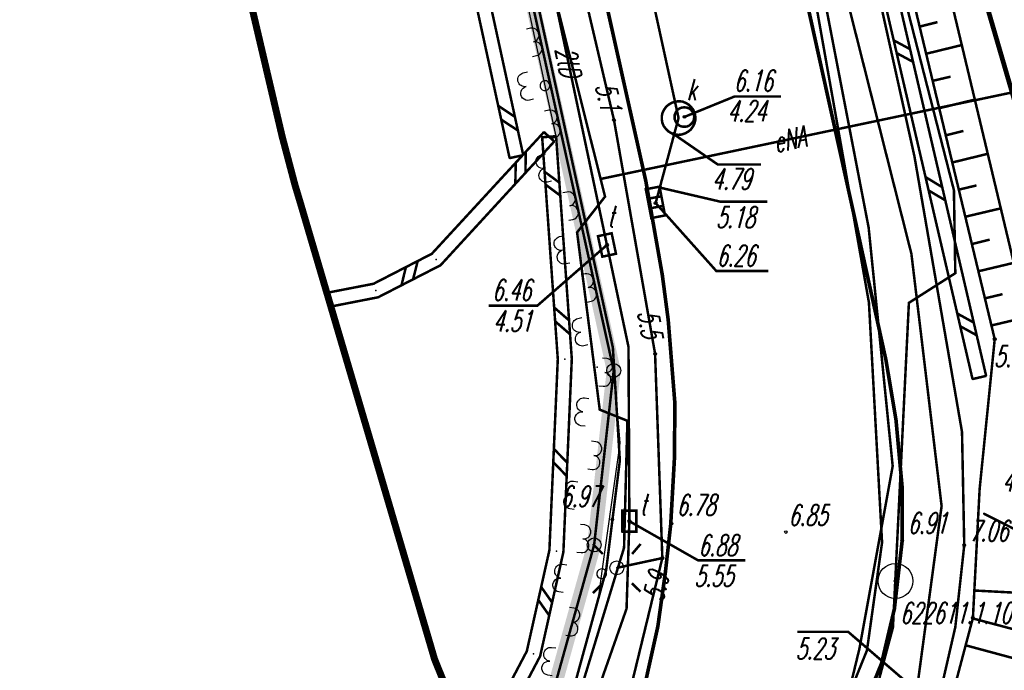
# Model space of a CAD drawing. Extents: x 6425777 to 6426103, y 6050596 to 6051176.
# Tile 28 of 72: x 6425828 to 6425864, y 6050805 to 6050828. Entities that reach past the tile are written whole.
import ezdxf

# ---------------------------------------------------------------- set-up
doc = ezdxf.new("R2010")
doc.units = 0
doc.header["$MEASUREMENT"] = 0
for name, pattern in [('BUR', [3, 2, -1]), ('GAP', [3, 2, -0.5, 0, -0.5]), ('GUZ', [1.5, 1, -0.5]), ('KOR', [4, 3, -1]), ('WRU', [1.5, 1, -0.5])]:
    doc.linetypes.add(name, pattern=pattern)
doc.layers.get('0').update_dxf_attribs({"linetype": 'CONTINUOUS'})
for name, color, linetype in [('121_Punkt_osnowy_szczegolowej', 7, 'CONTINUOUS'), ('121_Punkt_osnowy_szczegolowej_Atr103', 7, 'CONTINUOUS'), ('202_punkt_graniczny', 7, 'CONTINUOUS'), ('218_kontur_uzytku_gruntowego', 96, 'GUZ'), ('219_dzialka_ewidencyjna', 7, 'CONTINUOUS'), ('450_Sciana_oporowa_symb__osiowy', 7, 'CONTINUOUS'), ('510_Podpora_jednoslupowa_symb__SEPOW', 7, 'CONTINUOUS'), ('621_Punkt_rzednej_przewodu_SWPOD_Atr2', 5, 'CONTINUOUS'), ('621_Punkt_rzednej_przewodu_SWPOD_Atr3', 5, 'CONTINUOUS'), ('622_Punkt_rzednej_przewodu_SKPOD', 36, 'CONTINUOUS'), ('622_Punkt_rzednej_przewodu_SKPOD_Atr2', 36, 'CONTINUOUS'), ('622_Punkt_rzednej_przewodu_SKPOD_Atr3', 36, 'CONTINUOUS'), ('625_Punkt_rzednej_przewodu_SEPOD', 1, 'CONTINUOUS'), ('625_Punkt_rzednej_przewodu_SEPOD_Atr3', 1, 'CONTINUOUS'), ('820_Skarpa_nieumocniona', 7, 'CONTINUOUS'), ('823_Szczyt_skarpy_nieumocninej', 7, 'WRU'), ('824_Podnoze_skarpy_nieumocninej', 7, 'WRU'), ('903_Zywoplot', 7, 'CONTINUOUS'), ('GEO_KOM_tor_kolejowy', 7, 'CONTINUOUS'), ('Granica_portu_morskiego', 141, 'BUR'), ('jezdnia__powierzchnia_', 7, 'KOR'), ('komora_podziemna___przewod_kanalizacyjny__powierzchnia_', 36, 'CONTINUOUS'), ('kratka_sciekowa__punkt_', 36, 'CONTINUOUS'), ('kraweznik__linia_', 7, 'CONTINUOUS'), ('latarnia__punkt_', 7, 'CONTINUOUS'), ('ogrodzenie_trwale__linia_', 7, 'CONTINUOUS'), ('przewod_elektroenergetyczny__linia_', 1, 'CONTINUOUS'), ('przewod_elektroenergetyczny__linia__Atr1', 1, 'CONTINUOUS'), ('przewod_kanalizacyjny__linia_', 36, 'CONTINUOUS'), ('przewod_telekomunikacyjny__linia_', 30, 'CONTINUOUS'), ('przewod_telekomunikacyjny__linia__Atr1', 30, 'CONTINUOUS'), ('przewod_wodociagowy__linia_', 5, 'CONTINUOUS'), ('punkt_o_okreslonej_wysokosci__siec_kanalizacyjna_', 36, 'CONTINUOUS'), ('punkt_o_okreslonej_wysokosci__siec_kanalizacyjna__Atr2', 36, 'CONTINUOUS'), ('punkt_o_okreslonej_wysokosci__siec_kanalizacyjna__Atr3', 36, 'CONTINUOUS'), ('punkt_o_okreslonej_wysokosci__siec_telekomunikacyjna_', 30, 'CONTINUOUS'), ('punkt_o_okreslonej_wysokosci__siec_telekomunikacyjna__Atr2', 30, 'CONTINUOUS'), ('punkt_o_okreslonej_wysokosci__siec_telekomunikacyjna__Atr3', 30, 'CONTINUOUS'), ('punkt_wysokosciowy_naturalny', 7, 'CONTINUOUS'), ('punkt_wysokosciowy_naturalny_Atr2', 7, 'CONTINUOUS'), ('punkt_wysokosciowy_sztuczny', 7, 'CONTINUOUS'), ('punkt_wysokosciowy_sztuczny_Atr2', 7, 'CONTINUOUS'), ('wlaz___siec_kanalizacyjna__powierzchnia_', 7, 'CONTINUOUS'), ('wlaz___siec_kanalizacyjna__powierzchnia__Atr17', 7, 'CONTINUOUS'), ('wlaz_prostokatny___siec_telekomunikacyjna__punkt_', 7, 'CONTINUOUS'), ('wlaz_prostokatny___siec_telekomunikacyjna__punkt__Atr17', 7, 'CONTINUOUS'), ('Zakres', 7, 'GAP')]:
    doc.layers.add(name, color=color, linetype=linetype)
doc.styles.get("Standard").update_dxf_attribs({"font": 'simplex.shx', "width": 0.85})

# ---------------------------------------------------------------- blocks, each defined once
blk = doc.blocks.new('202')
at = {"color": 0, "linetype": 'Continuous'}
blk.add_circle((0, 0), 0.5, dxfattribs=at)
blk = doc.blocks.new('801')
at = {"color": 0, "linetype": 'Continuous'}
blk.add_circle((0, 0), 0.1, dxfattribs=at)

msp = doc.modelspace()

# ---------------------------------------------------------------- linework, layer by layer
for p in [(6425849.74, 6050824.23), (6425852.05, 6050824.3), (6425852.26, 6050824.34), (6425847.236, 6050823.799), (6425837.87, 6050823.64), (6425847.171, 6050823.612), (6425847.42, 6050823.63), (6425847.604, 6050823.461), (6425847.66, 6050823.65), (6425847.669, 6050823.647), (6425851.87, 6050823.73), (6425846.006, 6050822.867), (6425846.25, 6050822.92), (6425846.494, 6050822.973), (6425860.49, 6050822.92), (6425847.257, 6050822.378), (6425849.26, 6050822.12), (6425850.88, 6050822.04), (6425838.33, 6050821.9), (6425847.289, 6050821.923), (6425847.786, 6050821.992), (6425851.39, 6050821.81), (6425861.9, 6050821.72), (6425847.819, 6050821.526), (6425849.42, 6050821.49), (6425838.54, 6050821.2), (6425849.23, 6050820.98), (6425851.23, 6050821.26), (6425858.85, 6050820.38), (6425848.42, 6050820.21), (6425858.46, 6050820.23), (6425849.49, 6050819.76), (6425843.224, 6050819.445), (6425843.38, 6050819.24), (6425860.38, 6050819.44), (6425843.536, 6050819.035), (6425851.47, 6050818.68), (6425861.95, 6050818.75), (6425841.136, 6050818.371), (6425839.468, 6050818.048), (6425841.22, 6050818.13), (6425841.304, 6050817.889), (6425839.612, 6050817.558), (6425858.86, 6050817.7), (6425860.29, 6050817.69), (6425851.68, 6050817.08), (6425863.36, 6050816.39), (6425849.7, 6050816.09), (6425850.26, 6050816.11), (6425847.73, 6050815.677), (6425847.98, 6050815.68), (6425848.231, 6050815.683), (6425851.21, 6050815.87), (6425849.14, 6050815.39), (6425859.47, 6050815.64), (6425849.73, 6050815.27), (6425862.566, 6050814.963), (6425862.81, 6050815.02), (6425863.053, 6050815.077), (6425851.92, 6050814.08), (6425849.23, 6050813.87), (6425850.22, 6050813.47), (6425859.83, 6050813.49), (6425862.19, 6050813.07), (6425849.95, 6050812.67), (6425849.95, 6050812.05), (6425851.9, 6050812.08), (6425859.71, 6050811.85), (6425841.36, 6050811.62), (6425860.05, 6050811.08), (6425862.82, 6050811.03), (6425861.46, 6050810.42), (6425862.97, 6050810.15), (6425850.29, 6050809.88), (6425851.77, 6050809.77), (6425849.03, 6050809.03), (6425859.33, 6050809.12), (6425860.05, 6050809.18), (6425862.27, 6050809.02), (6425847.43, 6050808.843), (6425847.68, 6050808.81), (6425847.93, 6050808.777), (6425850.1, 6050808.93), (6425851.47, 6050808.56), (6425849.46, 6050808.13), (6425849.84, 6050808.21), (6425851.58, 6050808.06), (6425859.81, 6050807.74), (6425849.15, 6050806.94), (6425850.19, 6050806.75), (6425859.77, 6050806.74), (6425862.58, 6050806.42), (6425851.31, 6050806.12), (6425859.72, 6050806.08), (6425861.95, 6050806.09), (6425846.621, 6050805.228), (6425846.86, 6050805.14), (6425858.52, 6050805.32), (6425858.79, 6050805.26), (6425843.32, 6050804.95), (6425847.099, 6050805.052), (6425859.31, 6050804.79)]:
    msp.add_point(p)
at = {"layer": '121_Punkt_osnowy_szczegolowej', "linetype": 'Continuous'}
for radius in [0.625, 0.045]:
    msp.add_circle((6425859.81, 6050807.74), radius, dxfattribs=at)
at = {"layer": '202_punkt_graniczny', "color": 7}
for p in [(6425849.73, 6050815.27), (6425849.03, 6050809.03)]:
    msp.add_point(p, dxfattribs=at)
at = {"layer": '218_kontur_uzytku_gruntowego', "linetype": 'GUZ', "const_width": 0.09}
for points in [[(6425849.73, 6050815.27), (6425840.21, 6050858.23)], [(6425849.03, 6050809.03), (6425849.73, 6050815.27)], [(6425847.24, 6050802.62), (6425849.03, 6050809.03)]]:
    msp.add_lwpolyline(points, dxfattribs=at)
at = {"layer": '219_dzialka_ewidencyjna', "linetype": 'Continuous', "const_width": 0.09}
for points in [[(6425849.73, 6050815.27), (6425840.21, 6050858.23)], [(6425849.73, 6050815.27), (6425849.03, 6050809.03)], [(6425849.03, 6050809.03), (6425847.24, 6050802.62)]]:
    msp.add_lwpolyline(points, dxfattribs=at)
at = {"layer": '450_Sciana_oporowa_symb__osiowy', "linetype": 'Continuous', "const_width": 0.09}
for points in [[(6425862.566, 6050814.963), (6425855.087, 6050847.103)], [(6425863.053, 6050815.077), (6425855.573, 6050847.217)], [(6425842.516, 6050838.907), (6425846.006, 6050822.867)], [(6425843.004, 6050839.013), (6425846.494, 6050822.973)], [(6425859.747, 6050827.08), (6425860.334, 6050826.763)], [(6425859.853, 6050826.624), (6425860.44, 6050826.308)], [(6425845.598, 6050824.74), (6425846.197, 6050824.342)], [(6425845.706, 6050824.244), (6425846.302, 6050823.855)], [(6425847.236, 6050823.799), (6425843.224, 6050819.445), (6425841.136, 6050818.371), (6425839.468, 6050818.048)], [(6425847.236, 6050823.799), (6425847.604, 6050823.461)], [(6425847.604, 6050823.461), (6425843.536, 6050819.035), (6425841.304, 6050817.889), (6425839.612, 6050817.558)], [(6425844.686, 6050801.553), (6425846.621, 6050805.228), (6425847.43, 6050808.843), (6425847.73, 6050815.677), (6425847.171, 6050823.612)], [(6425844.932, 6050800.941), (6425847.099, 6050805.052), (6425847.93, 6050808.777), (6425848.231, 6050815.683), (6425847.669, 6050823.647)], [(6425847.171, 6050823.612), (6425847.66, 6050823.65)], [(6425846.586, 6050823.094), (6425846.572, 6050822.338)], [(6425846.006, 6050822.867), (6425846.494, 6050822.973)], [(6425846.226, 6050822.704), (6425846.211, 6050821.945)], [(6425847.257, 6050822.378), (6425847.786, 6050821.992)], [(6425860.885, 6050822.189), (6425861.483, 6050821.826)], [(6425847.289, 6050821.923), (6425847.819, 6050821.526)], [(6425860.997, 6050821.709), (6425861.592, 6050821.357)], [(6425842.718, 6050819.185), (6425842.553, 6050818.53)], [(6425842.298, 6050818.969), (6425842.137, 6050818.316)], [(6425847.599, 6050817.526), (6425848.133, 6050817.063)], [(6425862.021, 6050817.308), (6425862.61, 6050816.984)], [(6425847.634, 6050817.03), (6425848.168, 6050816.566)], [(6425862.126, 6050816.854), (6425862.716, 6050816.528)], [(6425862.566, 6050814.963), (6425863.053, 6050815.077)], [(6425847.589, 6050812.467), (6425848.069, 6050811.972)], [(6425847.568, 6050811.995), (6425848.048, 6050811.494)], [(6425847.136, 6050807.526), (6425847.527, 6050806.973)], [(6425847.032, 6050807.063), (6425847.423, 6050806.507)]]:
    msp.add_lwpolyline(points, dxfattribs=at)
at = {"layer": '510_Podpora_jednoslupowa_symb__SEPOW', "linetype": 'Continuous'}
msp.add_circle((6425849.84, 6050808.21), 0.25, dxfattribs=at)
at = {"layer": '510_Podpora_jednoslupowa_symb__SEPOW', "color": 7}
msp.add_point((6425849.84, 6050808.21), dxfattribs=at)
at = {"layer": '621_Punkt_rzednej_przewodu_SWPOD_Atr2', "linetype": 'Continuous', "const_width": 0.09}
msp.add_lwpolyline([(6425860.57, 6050803.81), (6425858.12, 6050805.92), (6425856.3, 6050805.92)], dxfattribs=at)
at = {"layer": '622_Punkt_rzednej_przewodu_SKPOD', "linetype": 'Continuous'}
for centre in [(6425851.87, 6050823.73), (6425851.39, 6050821.81)]:
    msp.add_circle(centre, 0.05, dxfattribs=at)
at = {"layer": '622_Punkt_rzednej_przewodu_SKPOD_Atr2', "linetype": 'Continuous', "const_width": 0.09}
for points in [[(6425851.87, 6050823.73), (6425853.45, 6050822.64), (6425854.997, 6050822.64)], [(6425851.39, 6050821.81), (6425853.54, 6050821.31), (6425855.23, 6050821.31)]]:
    msp.add_lwpolyline(points, dxfattribs=at)
at = {"layer": '625_Punkt_rzednej_przewodu_SEPOD', "linetype": 'Continuous'}
for centre in [(6425849.74, 6050824.23), (6425851.21, 6050815.87), (6425851.47, 6050808.56)]:
    msp.add_circle(centre, 0.05, dxfattribs=at)
at = {"layer": '820_Skarpa_nieumocniona', "linetype": 'Continuous', "const_width": 0.09}
for points in [[(6425860.67, 6050827.57), (6425861.31, 6050827.73)], [(6425860.91, 6050826.6), (6425862.18, 6050826.91)], [(6425861.14, 6050825.63), (6425861.78, 6050825.78)], [(6425861.37, 6050824.65), (6425862.65, 6050824.96)], [(6425861.61, 6050823.68), (6425862.24, 6050823.84)], [(6425861.84, 6050822.71), (6425863.11, 6050823.02)], [(6425862.08, 6050821.74), (6425862.71, 6050821.89)], [(6425862.31, 6050820.77), (6425863.58, 6050821.07)], [(6425862.54, 6050819.79), (6425863.18, 6050819.95)], [(6425862.78, 6050818.82), (6425864.04, 6050819.12)], [(6425863.01, 6050817.85), (6425863.64, 6050818)], [(6425863.24, 6050816.88), (6425864.51, 6050817.18)], [(6425862.63, 6050807.4), (6425864.9, 6050807.28)], [(6425862.58, 6050806.4), (6425866.46, 6050805.37)], [(6425862.32, 6050805.44), (6425864.21, 6050804.93)]]:
    msp.add_lwpolyline(points, dxfattribs=at)
at = {"layer": '823_Szczyt_skarpy_nieumocninej', "linetype": 'WRU', "const_width": 0.09}
for points in [[(6425853.76, 6050858.53), (6425856.15, 6050846.75), (6425859.6, 6050832.04), (6425863.36, 6050816.39)], [(6425865.94, 6050775.68), (6425863.88, 6050778.82), (6425861.64, 6050781.17), (6425859.58, 6050784.81), (6425858.41, 6050790.09), (6425859.72, 6050798.03), (6425861.66, 6050802.95), (6425862.58, 6050806.42), (6425862.82, 6050811.03), (6425863.36, 6050816.39)], [(6425867.45, 6050807.89), (6425862.97, 6050810.15)]]:
    msp.add_lwpolyline(points, dxfattribs=at)
at = {"layer": '824_Podnoze_skarpy_nieumocninej', "linetype": 'WRU', "const_width": 0.09}
msp.add_lwpolyline([(6425864.9, 6050815.57), (6425863.98, 6050819.38), (6425860.15, 6050835.42), (6425854.8, 6050858.61)], dxfattribs=at)
at = {"layer": '903_Zywoplot', "linetype": 'Continuous'}
for points in [[(6425846.826, 6050826.5), (6425846.972, 6050826.532, 1), (6425846.864, 6050827.021, 1), (6425846.755, 6050827.509), (6425846.609, 6050827.476)], [(6425846.858, 6050824.971), (6425846.712, 6050824.938, -1), (6425846.603, 6050825.426, -1), (6425846.495, 6050825.914), (6425846.641, 6050825.947)], [(6425847.476, 6050823.571), (6425847.623, 6050823.604, 1), (6425847.514, 6050824.092, 1), (6425847.406, 6050824.58), (6425847.259, 6050824.548)], [(6425847.509, 6050822.042), (6425847.362, 6050822.009, -1), (6425847.254, 6050822.498, -1), (6425847.145, 6050822.986), (6425847.292, 6050823.018)], [(6425848.127, 6050820.643), (6425848.273, 6050820.675, 1), (6425848.165, 6050821.163, 1), (6425848.056, 6050821.651), (6425847.91, 6050821.619)], [(6425848.159, 6050819.113), (6425848.013, 6050819.081, -1), (6425847.904, 6050819.569, -1), (6425847.796, 6050820.057), (6425847.942, 6050820.09)], [(6425848.777, 6050817.714), (6425848.924, 6050817.747, 1), (6425848.815, 6050818.235, 1), (6425848.707, 6050818.723), (6425848.561, 6050818.69)], [(6425848.81, 6050816.185), (6425848.663, 6050816.152, -1), (6425848.555, 6050816.64, -1), (6425848.447, 6050817.128), (6425848.593, 6050817.161)], [(6425849.203, 6050814.723), (6425849.352, 6050814.704, 1), (6425849.417, 6050815.199, 1), (6425849.483, 6050815.695), (6425849.334, 6050815.715)], [(6425848.709, 6050813.276), (6425848.56, 6050813.295, -1), (6425848.626, 6050813.791, -1), (6425848.691, 6050814.287), (6425848.84, 6050814.267)], [(6425848.809, 6050811.749), (6425848.958, 6050811.73, 1), (6425849.023, 6050812.225, 1), (6425849.089, 6050812.721), (6425848.94, 6050812.741)], [(6425848.315, 6050810.302), (6425848.166, 6050810.321, -1), (6425848.232, 6050810.817, -1), (6425848.297, 6050811.313), (6425848.446, 6050811.293)], [(6425848.415, 6050808.775), (6425848.564, 6050808.756, 1), (6425848.63, 6050809.251, 1), (6425848.695, 6050809.747), (6425848.547, 6050809.767)], [(6425847.921, 6050807.328), (6425847.772, 6050807.347, -1), (6425847.838, 6050807.843, -1), (6425847.903, 6050808.339), (6425848.052, 6050808.319)], [(6425848.021, 6050805.801), (6425848.17, 6050805.782, 1), (6425848.236, 6050806.277, 1), (6425848.301, 6050806.773), (6425848.153, 6050806.793)], [(6425847.527, 6050804.354), (6425847.378, 6050804.373, -1), (6425847.444, 6050804.869, -1), (6425847.51, 6050805.365), (6425847.658, 6050805.345)]]:
    msp.add_lwpolyline(points, format="xyb", dxfattribs=at)
at = {"layer": 'GEO_KOM_tor_kolejowy', "linetype": 'Continuous', "const_width": 0.17}
msp.add_lwpolyline([(6425859.78, 6050841.59), (6425862.748, 6050829.45), (6425867.784, 6050812.182), (6425871.801, 6050800.862), (6425877.02, 6050789.092)], dxfattribs=at)
at = {"layer": 'Granica_portu_morskiego', "linetype": 'BUR', "const_width": 0.5}
msp.add_lwpolyline([(6425837.206, 6050782.962), (6425842.26, 6050792.88), (6425847.24, 6050802.62), (6425849.03, 6050809.03), (6425849.73, 6050815.27), (6425840.21, 6050858.23), (6425837.74, 6050869.84), (6425836.87, 6050873.27), (6425831.74, 6050872.2), (6425830.3, 6050878.59), (6425817.2, 6050937.01), (6425814.43, 6050950.15), (6425808.75, 6050977.04), (6425804.17, 6050997.97), (6425802.46, 6051005.79), (6425800.64, 6051014.43), (6425797.44, 6051028.28), (6425797.06, 6051028.03), (6425794.73, 6051037.78), (6425793.079, 6051044.668)], dxfattribs=at)
at = {"layer": 'jezdnia__powierzchnia_', "linetype": 'KOR', "const_width": 0.09}
for points in [[(6425858.62, 6050796.07), (6425859.07, 6050798.68), (6425860.7, 6050802.18), (6425861.5, 6050804.13), (6425861.95, 6050806.09), (6425862.27, 6050809.02), (6425862.19, 6050813.07), (6425860.49, 6050822.92), (6425856.64, 6050840.32), (6425852.79, 6050857.89)], [(6425840.22, 6050784.68), (6425844.99, 6050794.49), (6425847, 6050799), (6425847.71, 6050801.76), (6425849.46, 6050808.13), (6425849.95, 6050812.05), (6425849.7, 6050816.09), (6425847.11, 6050827.94), (6425844.36, 6050840.56), (6425843.18, 6050845.21)]]:
    msp.add_lwpolyline(points, dxfattribs=at)
at = {"layer": 'komora_podziemna___przewod_kanalizacyjny__powierzchnia_', "linetype": 'Continuous', "const_width": 0.09}
msp.add_lwpolyline([(6425851.82, 6050824.85), (6425851.71, 6050824.79), (6425851.61, 6050824.71), (6425851.54, 6050824.61), (6425851.48, 6050824.5), (6425851.45, 6050824.37), (6425851.45, 6050824.25), (6425851.47, 6050824.13), (6425851.52, 6050824.01), (6425851.6, 6050823.91), (6425851.69, 6050823.82), (6425851.79, 6050823.76), (6425851.91, 6050823.71), (6425852.04, 6050823.7), (6425852.16, 6050823.71), (6425852.28, 6050823.75), (6425852.39, 6050823.81), (6425852.49, 6050823.89), (6425852.56, 6050823.99), (6425852.62, 6050824.1), (6425852.65, 6050824.23), (6425852.65, 6050824.35), (6425852.63, 6050824.47), (6425852.58, 6050824.59), (6425852.5, 6050824.69), (6425852.41, 6050824.78), (6425852.31, 6050824.84), (6425852.19, 6050824.89), (6425852.06, 6050824.9), (6425851.94, 6050824.89)], close=True, dxfattribs=at)
at = {"layer": 'kratka_sciekowa__punkt_', "linetype": 'Continuous', "const_width": 0.09}
msp.add_lwpolyline([(6425851.372, 6050821.846), (6425851.566, 6050820.816), (6425851.075, 6050820.722), (6425850.878, 6050821.753)], close=True, dxfattribs=at)
for points in [[(6425850.944, 6050821.412), (6425851.436, 6050821.501)], [(6425851.011, 6050821.067), (6425851.505, 6050821.16)]]:
    msp.add_lwpolyline(points, dxfattribs=at)
at = {"layer": 'kratka_sciekowa__punkt_', "color": 7}
msp.add_point((6425851.23, 6050821.26), dxfattribs=at)
at = {"layer": 'kraweznik__linia_', "linetype": 'Continuous', "const_width": 0.13}
for points in [[(6425858.56, 6050802.95), (6425859.31, 6050804.79), (6425859.77, 6050806.74), (6425860.05, 6050809.18), (6425860.05, 6050811.08), (6425859.83, 6050813.49), (6425859.47, 6050815.64), (6425858.46, 6050820.23), (6425851.98, 6050849.51), (6425843.37, 6050888.59), (6425836.75, 6050917.89), (6425834.37, 6050927.68), (6425832.89, 6050933.04), (6425831.57, 6050937.43), (6425828.57, 6050946.91), (6425825.13, 6050957.62), (6425824.69, 6050959.13), (6425824.59, 6050960.26), (6425824.73, 6050961.36), (6425825.22, 6050962.77), (6425825.83, 6050963.78), (6425826.43, 6050964.42), (6425827.66, 6050965.18)], [(6425831.49, 6050873.09), (6425835.58, 6050873.93), (6425836.87, 6050874.08), (6425838.04, 6050873.96), (6425838.97, 6050873.43), (6425839.7, 6050872.26), (6425840.32, 6050869.86), (6425845.24, 6050847.36), (6425846.97, 6050839.58), (6425850.88, 6050822.04), (6425851.47, 6050818.68), (6425851.68, 6050817.08), (6425851.92, 6050814.08), (6425851.9, 6050812.08), (6425851.77, 6050809.77), (6425851.58, 6050808.06)], [(6425842.5, 6050784.58), (6425848.79, 6050797.46), (6425849.02, 6050797.94), (6425849.91, 6050800.25), (6425850.66, 6050803.19), (6425851.31, 6050806.12), (6425851.58, 6050808.06)]]:
    msp.add_lwpolyline(points, dxfattribs=at)
at = {"layer": 'latarnia__punkt_', "linetype": 'Continuous', "const_width": 0.09}
for points in [[(6425848.981, 6050809.065), (6425849.344, 6050808.704)], [(6425850.387, 6050808.707), (6425850.694, 6050809.065)], [(6425849.334, 6050807.656), (6425848.986, 6050807.311)], [(6425850.382, 6050807.656), (6425850.692, 6050807.357)]]:
    msp.add_lwpolyline(points, dxfattribs=at)
at = {"layer": 'latarnia__punkt_', "color": 7}
msp.add_point((6425849.84, 6050808.21), dxfattribs=at)
at = {"layer": 'ogrodzenie_trwale__linia_', "linetype": 'Continuous'}
for points in [[(6425844.14, 6050839.95), (6425845.649, 6050832.961), (6425845.649, 6050832.961, 1), (6425845.723, 6050832.619, 1), (6425845.649, 6050832.961), (6425845.723, 6050832.619), (6425847.232, 6050825.63), (6425847.232, 6050825.63, 1), (6425847.306, 6050825.288, 1), (6425847.232, 6050825.63), (6425847.306, 6050825.288), (6425847.66, 6050823.65)], [(6425849.73, 6050815.27), (6425849.95, 6050812.67), (6425849.95, 6050812.67), (6425849.322, 6050808.173), (6425849.322, 6050808.173, 1), (6425849.274, 6050807.826, 1), (6425849.322, 6050808.173), (6425849.274, 6050807.826), (6425849.15, 6050806.94), (6425849.15, 6050806.94), (6425848.06, 6050803.21), (6425848.06, 6050803.21), (6425846.881, 6050801.155), (6425846.881, 6050801.155, 1), (6425846.707, 6050800.851, 1), (6425846.881, 6050801.155), (6425846.707, 6050800.851), (6425843.15, 6050794.649), (6425843.15, 6050794.649, 1), (6425842.976, 6050794.345, 1), (6425843.15, 6050794.649), (6425842.976, 6050794.345), (6425842.4, 6050793.34)]]:
    msp.add_lwpolyline(points, format="xyb", dxfattribs=at)
at = {"layer": 'przewod_elektroenergetyczny__linia_', "linetype": 'Continuous', "const_width": 0.09}
for points in [[(6425848.21, 6050802.73), (6425850.1, 6050808.93), (6425850.22, 6050813.47), (6425849.23, 6050813.87), (6425848.42, 6050820.21), (6425849.42, 6050821.49), (6425847.56, 6050828.9), (6425847.93, 6050831), (6425846.44, 6050839.45), (6425843.41, 6050846.04), (6425841.43, 6050855.62), (6425841.66, 6050856.05), (6425840.86, 6050859.56), (6425839.93, 6050859.54), (6425840.21, 6050861.99), (6425840.65, 6050862.67), (6425840.09, 6050865.24), (6425838.65, 6050866.26), (6425835.63, 6050879.37), (6425833.28, 6050889.21), (6425831, 6050901.75), (6425829.18, 6050911.96), (6425838.79, 6050913.81), (6425846.11, 6050914.96)], [(6425839.68, 6050869.99), (6425842.26, 6050857.13), (6425842.92, 6050856.21), (6425843.14, 6050855.3), (6425842.86, 6050854.18), (6425843.81, 6050848.65), (6425844.18, 6050846.52), (6425846.11, 6050839.7), (6425849.74, 6050824.23), (6425851.21, 6050815.87), (6425851.47, 6050808.56), (6425849.92, 6050802.19)], [(6425841.49, 6050758.49), (6425844.54, 6050767.73), (6425853.19, 6050789.41), (6425852.66, 6050790.8), (6425857.97, 6050799.54), (6425859.72, 6050806.08), (6425860.29, 6050817.69), (6425861.95, 6050818.75), (6425861.9, 6050821.72), (6425859.33, 6050831.73), (6425857.39, 6050834.61)], [(6425849.26, 6050822.12), (6425865.43, 6050825.52), (6425866.38, 6050825.99), (6425866.92, 6050826.77), (6425867.23, 6050827.58), (6425867.35, 6050827.57), (6425867.66, 6050826.31), (6425867.86, 6050826.35), (6425868.01, 6050826.36)], [(6425849.84, 6050808.21), (6425851.47, 6050808.56)]]:
    msp.add_lwpolyline(points, dxfattribs=at)
at = {"layer": 'przewod_kanalizacyjny__linia_', "linetype": 'Continuous', "const_width": 0.09}
msp.add_lwpolyline([(6425840.12, 6050877.77), (6425841.87, 6050869.55), (6425847.55, 6050844.9), (6425852.05, 6050824.3), (6425851.23, 6050821.26)], dxfattribs=at)
at = {"layer": 'przewod_telekomunikacyjny__linia_', "linetype": 'Continuous', "const_width": 0.09}
for points in [[(6425812.26, 6050995.19), (6425814.86, 6050984.52), (6425817.91, 6050972.57), (6425821.65, 6050961.52), (6425824.51, 6050952.97), (6425827.48, 6050945.92), (6425835.51, 6050925.29), (6425836.29, 6050922.92), (6425838.99, 6050910.54), (6425843.11, 6050892.6), (6425847.75, 6050871.43), (6425850.45, 6050859.02), (6425853.82, 6050844.27), (6425855.4, 6050836.68), (6425856.7, 6050829.88), (6425858.86, 6050817.7), (6425859.33, 6050809.12), (6425858.79, 6050805.26), (6425857.94, 6050803.16), (6425855.74, 6050797.83), (6425853.43, 6050793.03), (6425850.85, 6050788.35), (6425849.12, 6050785.21), (6425836.612, 6050764.592)], [(6425844.27, 6050794.83), (6425848.04, 6050800.63), (6425850.19, 6050806.75), (6425850.29, 6050809.88), (6425850.26, 6050816.11), (6425849.23, 6050820.98), (6425846.96, 6050831.72), (6425845.33, 6050839.57), (6425842.91, 6050851.49), (6425841.93, 6050856.35), (6425839.66, 6050865.86), (6425838.74, 6050870.09), (6425838.69, 6050871.78), (6425838.08, 6050872.63)]]:
    msp.add_lwpolyline(points, dxfattribs=at)
at = {"layer": 'przewod_wodociagowy__linia_', "linetype": 'Continuous', "const_width": 0.09}
for points in [[(6425850.85, 6050788.35), (6425853.43, 6050793.03), (6425857.25, 6050800.07), (6425858.52, 6050805.32), (6425859.71, 6050811.85), (6425858.85, 6050820.38), (6425854.58, 6050842.52), (6425849.38, 6050866.15), (6425845.22, 6050884.18), (6425836.52, 6050917.63), (6425833.02, 6050930.78), (6425827.03, 6050947.56), (6425824.17, 6050955.13), (6425820.07, 6050966.77), (6425818.09, 6050972.14), (6425812.91, 6050989.2), (6425811.09, 6050995.03), (6425805.31, 6051013.77), (6425800.48, 6051030.42), (6425794.793, 6051049.484)], [(6425853.78, 6050780.09), (6425853.09, 6050780.61), (6425853.46, 6050781.14), (6425854.08, 6050782.27), (6425855.02, 6050784.48), (6425856.54, 6050788.78), (6425860.57, 6050803.81), (6425861.46, 6050810.42), (6425860.38, 6050819.44), (6425853.34, 6050847.29)]]:
    msp.add_lwpolyline(points, dxfattribs=at)
at = {"layer": 'punkt_o_okreslonej_wysokosci__siec_kanalizacyjna_', "color": 34}
for p in [(6425852.26, 6050824.34), (6425851.23, 6050821.26)]:
    msp.add_point(p, dxfattribs=at)
at = {"layer": 'punkt_o_okreslonej_wysokosci__siec_kanalizacyjna__Atr2', "linetype": 'Continuous', "const_width": 0.09}
for points in [[(6425852.26, 6050824.34), (6425854.05, 6050825.07), (6425855.711, 6050825.07)], [(6425851.23, 6050821.26), (6425853.4, 6050818.83), (6425855.264, 6050818.83)]]:
    msp.add_lwpolyline(points, dxfattribs=at)
at = {"layer": 'punkt_o_okreslonej_wysokosci__siec_telekomunikacyjna_', "color": 30}
for p in [(6425849.49, 6050819.76), (6425850.29, 6050809.88)]:
    msp.add_point(p, dxfattribs=at)
at = {"layer": 'punkt_o_okreslonej_wysokosci__siec_telekomunikacyjna__Atr2', "linetype": 'Continuous', "const_width": 0.09}
for points in [[(6425849.49, 6050819.76), (6425847, 6050817.59), (6425845.26, 6050817.59)], [(6425850.29, 6050809.88), (6425852.747, 6050808.479), (6425854.438, 6050808.479)]]:
    msp.add_lwpolyline(points, dxfattribs=at)
at = {"layer": 'punkt_wysokosciowy_naturalny', "color": 7}
for p in [(6425863.36, 6050816.39), (6425863.36, 6050816.39), (6425862.58, 6050806.42)]:
    msp.add_point(p, dxfattribs=at)
at = {"layer": 'punkt_wysokosciowy_sztuczny', "linetype": 'Continuous'}
for centre in [(6425849.68, 6050809.94), (6425851.8, 6050809.79), (6425855.89, 6050809.49), (6425860.05, 6050809.18), (6425862.27, 6050809.02)]:
    msp.add_circle(centre, 0.045, dxfattribs=at)
at = {"layer": 'wlaz___siec_kanalizacyjna__powierzchnia_', "linetype": 'Continuous', "const_width": 0.09}
msp.add_lwpolyline([(6425852.61, 6050824.34), (6425852.6, 6050824.41), (6425852.58, 6050824.48), (6425852.54, 6050824.54), (6425852.49, 6050824.6), (6425852.43, 6050824.64), (6425852.36, 6050824.67), (6425852.29, 6050824.68), (6425852.22, 6050824.68), (6425852.15, 6050824.67), (6425852.08, 6050824.64), (6425852.02, 6050824.6), (6425851.97, 6050824.54), (6425851.94, 6050824.48), (6425851.91, 6050824.41), (6425851.91, 6050824.34), (6425851.91, 6050824.26), (6425851.94, 6050824.19), (6425851.97, 6050824.13), (6425852.02, 6050824.08), (6425852.08, 6050824.03), (6425852.15, 6050824), (6425852.22, 6050823.99), (6425852.29, 6050823.99), (6425852.36, 6050824), (6425852.43, 6050824.03), (6425852.49, 6050824.08), (6425852.54, 6050824.13), (6425852.58, 6050824.19), (6425852.6, 6050824.26)], close=True, dxfattribs=at)
at = {"layer": 'wlaz_prostokatny___siec_telekomunikacyjna__punkt_', "color": 7, "linetype": 'Continuous', "const_width": 0.09}
for points in [[(6425849.168, 6050820.075), (6425849.323, 6050819.341), (6425849.812, 6050819.445), (6425849.657, 6050820.179)], [(6425850.038, 6050810.254), (6425850.042, 6050809.504), (6425850.542, 6050809.506), (6425850.538, 6050810.256)]]:
    msp.add_lwpolyline(points, close=True, dxfattribs=at)
at = {"layer": 'Zakres', "linetype": 'GAP', "const_width": 0.25}
msp.add_lwpolyline([(6425827.46, 6050868), (6425837.87, 6050823.64), (6425838.33, 6050821.9), (6425838.54, 6050821.2), (6425841.36, 6050811.62), (6425843.32, 6050804.95), (6425845.29, 6050800.05)], dxfattribs=at)

# ---------------------------------------------------------------- block references
at = {"layer": '202_punkt_graniczny', "color": 7, "linetype": 'Continuous', "xscale": 0.5, "yscale": 0.5, "zscale": 0.5}
for p in [(6425849.73, 6050815.27), (6425849.03, 6050809.03)]:
    msp.add_blockref('202', p, dxfattribs=at)
at = {"layer": 'punkt_o_okreslonej_wysokosci__siec_kanalizacyjna_', "color": 34, "linetype": 'Continuous', "xscale": 0.5, "yscale": 0.5, "zscale": 0.5}
msp.add_blockref('801', (6425852.26, 6050824.34), dxfattribs=at)
at = {"layer": 'punkt_o_okreslonej_wysokosci__siec_kanalizacyjna_', "color": 34, "linetype": 'Continuous', "xscale": 0.5, "yscale": 0.5, "zscale": 0.5, "rotation": 100.78}
msp.add_blockref('801', (6425851.23, 6050821.26), dxfattribs=at)
at = {"layer": 'punkt_o_okreslonej_wysokosci__siec_telekomunikacyjna_', "color": 30, "linetype": 'Continuous', "xscale": 0.5, "yscale": 0.5, "zscale": 0.5}
for p, rotation in [((6425849.49, 6050819.76), 281.94), ((6425850.29, 6050809.88), 270.28)]:
    msp.add_blockref('801', p, dxfattribs=dict(at, rotation=rotation))
at = {"layer": 'punkt_wysokosciowy_naturalny', "color": 7, "linetype": 'Continuous', "xscale": 0.5, "yscale": 0.5, "zscale": 0.5}
for p in [(6425863.36, 6050816.39), (6425863.36, 6050816.39), (6425862.58, 6050806.42)]:
    msp.add_blockref('801', p, dxfattribs=at)

# ---------------------------------------------------------------- texts
at = {"layer": '121_Punkt_osnowy_szczegolowej_Atr103', "oblique": 15, "width": 0.62}
msp.add_text('622611.1.10020', height=0.75, dxfattribs=at).set_placement((6425859.97, 6050806.22))
at = {"layer": '621_Punkt_rzednej_przewodu_SWPOD_Atr3', "oblique": 15, "width": 0.62}
msp.add_text('5.23', height=0.75, dxfattribs=at).set_placement((6425856.24, 6050804.94))
at = {"layer": '622_Punkt_rzednej_przewodu_SKPOD_Atr3', "oblique": 15, "width": 0.62}
for s, p in [('4.79', (6425853.246, 6050821.745)), ('5.18', (6425853.39, 6050820.37))]:
    msp.add_text(s, height=0.75, dxfattribs=at).set_placement(p)
at = {"layer": '625_Punkt_rzednej_przewodu_SEPOD_Atr3', "oblique": 15, "width": 0.62}
for s, rotation, p in [('5.1', 283.2, (6425849.061, 6050825.46)), ('5.5', 280, (6425850.581, 6050817.36)), ('5.9', 76.3, (6425851.484, 6050806.968))]:
    msp.add_text(s, height=0.75, rotation=rotation, dxfattribs=at).set_placement(p)
at = {"layer": 'przewod_elektroenergetyczny__linia__Atr1', "oblique": 15, "width": 0.62}
msp.add_text('eNA', height=0.75, rotation=11.9, dxfattribs=at).set_placement((6425855.527, 6050823.053))
at = {"layer": 'przewod_telekomunikacyjny__linia__Atr1', "oblique": 15, "width": 0.62}
msp.add_text('2tD', height=0.75, rotation=281.9, dxfattribs=at).set_placement((6425847.623, 6050826.753))
at = {"layer": 'punkt_o_okreslonej_wysokosci__siec_kanalizacyjna__Atr2', "oblique": 15, "width": 0.62}
for s, p in [('6.16', (6425854.026, 6050825.258)), ('6.26', (6425853.41, 6050819))]:
    msp.add_text(s, height=0.75, dxfattribs=at).set_placement(p)
at = {"layer": 'punkt_o_okreslonej_wysokosci__siec_kanalizacyjna__Atr3', "oblique": 15, "width": 0.62}
msp.add_text('4.24', height=0.75, dxfattribs=at).set_placement((6425853.792, 6050824.175))
at = {"layer": 'punkt_o_okreslonej_wysokosci__siec_telekomunikacyjna__Atr2', "oblique": 15, "width": 0.62}
for s, p in [('6.46', (6425845.38, 6050817.77)), ('6.88', (6425852.754, 6050808.645))]:
    msp.add_text(s, height=0.75, dxfattribs=at).set_placement(p)
at = {"layer": 'punkt_o_okreslonej_wysokosci__siec_telekomunikacyjna__Atr3', "oblique": 15, "width": 0.62}
for s, p in [('4.51', (6425845.41, 6050816.67)), ('5.55', (6425852.614, 6050807.549))]:
    msp.add_text(s, height=0.75, dxfattribs=at).set_placement(p)
at = {"layer": 'punkt_wysokosciowy_naturalny_Atr2', "oblique": 15, "width": 0.62}
for s, p in [('5.5', (6425863.337, 6050815.4)), ('4.3', (6425863.63, 6050810.94))]:
    msp.add_text(s, height=0.75, dxfattribs=at).set_placement(p)
at = {"layer": 'punkt_wysokosciowy_sztuczny_Atr2', "oblique": 15, "width": 0.62}
for s, p in [('6.97', (6425847.83, 6050810.39)), ('6.78', (6425851.98, 6050810.08)), ('6.85', (6425855.98, 6050809.72)), ('6.91', (6425860.25, 6050809.44)), ('7.06', (6425862.45, 6050809.16))]:
    msp.add_text(s, height=0.75, dxfattribs=at).set_placement(p)
at = {"layer": 'wlaz___siec_kanalizacyjna__powierzchnia__Atr17', "oblique": 15, "width": 0.62}
msp.add_text('k', height=0.75, dxfattribs=at).set_placement((6425852.34, 6050824.943))
at = {"layer": 'wlaz_prostokatny___siec_telekomunikacyjna__punkt__Atr17', "oblique": 15, "width": 0.62}
for p in [(6425849.5, 6050820.41), (6425850.662, 6050810.108)]:
    msp.add_text('t', height=0.75, dxfattribs=at).set_placement(p)

doc.saveas('drawing.dxf')
